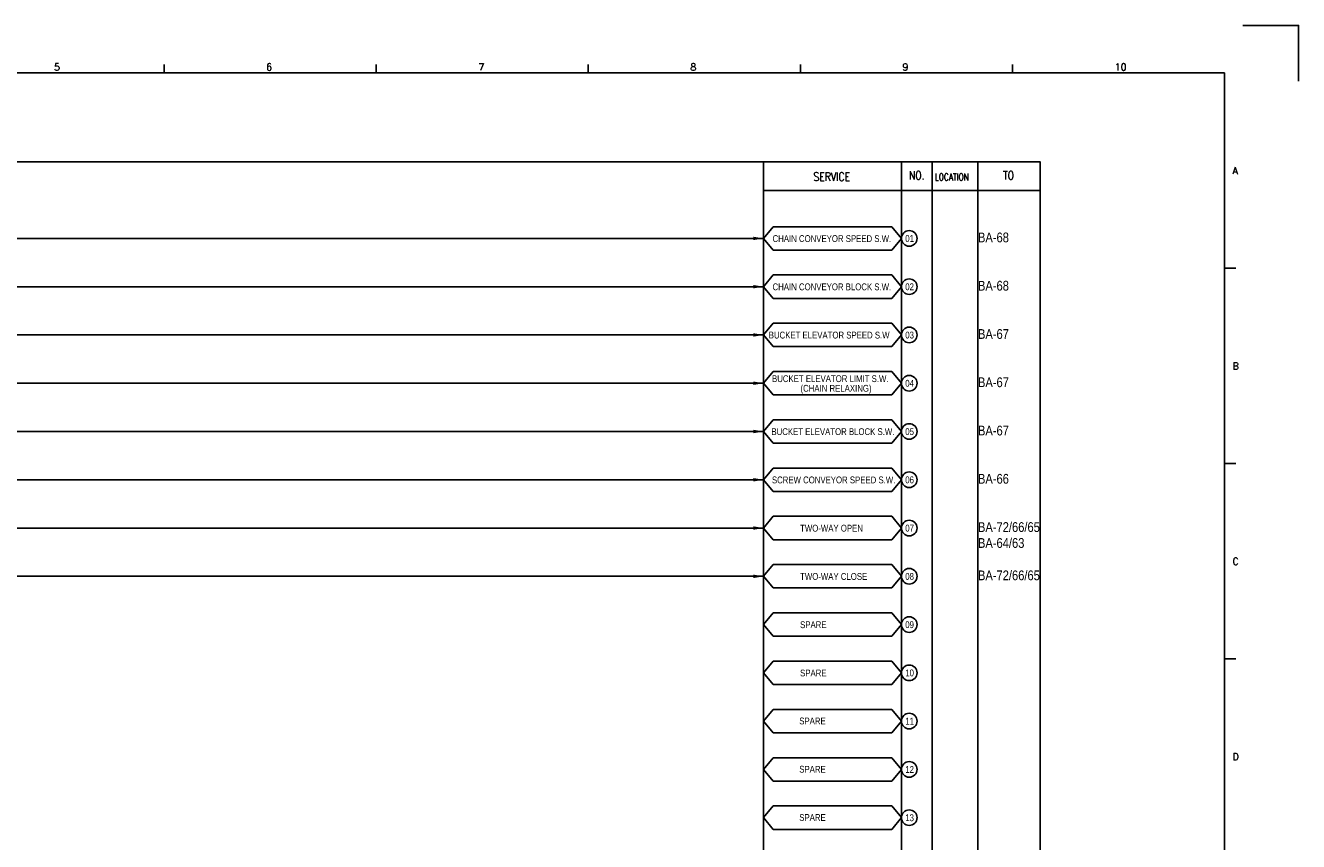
# Model space of a CAD drawing. Extents: x 2782 to 3748, y -630 to 52.
# Tile 3 of 3: x 3224 to 3748, y -284 to 52. Entities that reach past the tile are written whole.
import ezdxf
from ezdxf.enums import TextEntityAlignment as Align
from ezdxf.lldxf.tags import DXFTag

# ---------------------------------------------------------------- set-up
doc = ezdxf.new("R2010")
doc.units = 0
doc.header["$MEASUREMENT"] = 0
for name, color, linetype in [('CON', 4, 'Continuous'), ('HID', 2, 'HIDDEN'), ('圖框CON', 4, 'Continuous'), ('框線', 6, 'Continuous')]:
    doc.layers.add(name, color=color, linetype=linetype)
doc.styles.add('DAYUKP', font='complex', dxfattribs={"bigfont": 'DAYUKP.SHX'})
doc.styles.add('ROMANS', font='romans', dxfattribs={"width": 0.8})
doc.styles.add('style3', font='ARIALN.TTF')
tags = doc.linetypes.add('HIDDEN', pattern=[4, 1.5, -1, 1.5]).pattern_tags.tags
tags[8:9] = [DXFTag(74, 4), DXFTag(75, 0), DXFTag(340, '0'), DXFTag(46, 1.0), DXFTag(50, 0.0), DXFTag(44, 0.0), DXFTag(45, 0.0)]
tags[6:7] = [DXFTag(74, 4), DXFTag(75, 0), DXFTag(340, '0'), DXFTag(46, 1.0), DXFTag(50, 0.0), DXFTag(44, 0.0), DXFTag(45, 0.0)]
tags[4:5] = [DXFTag(74, 4), DXFTag(75, 0), DXFTag(340, '0'), DXFTag(46, 1.0), DXFTag(50, 0.0), DXFTag(44, 0.0), DXFTag(45, 0.0)]

# ---------------------------------------------------------------- blocks, each defined once
blk = doc.blocks.new('LEADER')
at = {"layer": 'CON'}
blk.add_solid([(0.85, -0.57), (0.85, -1.57), (3.85, -1.07)], dxfattribs=at)
blk = doc.blocks.new('1')
at = {"layer": 'Defpoints'}
blk.add_lwpolyline([(2189, 689.33), (2211.97, 689.33), (2211.97, 666.36)], dxfattribs=at)
at = {"layer": '圖框CON'}
for p, q in [((1745.08, 669.85), (1745.08, 673.29)), ((1832.37, 669.85), (1832.37, 673.29)), ((1919.66, 669.85), (1919.66, 673.29)), ((2006.95, 669.85), (2006.95, 673.29)), ((2094.24, 669.85), (2094.24, 673.29)), ((2186.14, 589.41), (2181.53, 589.41)), ((2186.14, 509.01), (2181.53, 509.01)), ((2186.14, 428.61), (2181.53, 428.61))]:
    blk.add_line(p, q, dxfattribs=at)
at = {"layer": '框線'}
for p, q in [((2181.53, 669.81), (1308.62, 669.81)), ((2181.53, 26.6), (2181.53, 669.81))]:
    blk.add_line(p, q, dxfattribs=at)
at = {"style": 'DAYUKP'}
for s, height, p in [('5', 2.87, (1699.8, 670.78)), ('6', 2.87, (1787.1, 670.78)), ('7', 2.87, (1874.39, 670.78)), ('8', 2.87, (1961.68, 670.78)), ('9', 2.87, (2048.97, 670.78)), ('10', 2.871, (2136.26, 670.78))]:
    blk.add_text(s, height=height, dxfattribs=at).set_placement(p)
for s, p in [('A', (2184.79, 629.6)), ('B', (2184.79, 549.2)), ('C', (2184.79, 468.8)), ('D', (2184.79, 388.39))]:
    blk.add_text(s, height=2.87, dxfattribs=at).set_placement(p, align=Align.MIDDLE_LEFT)

msp = doc.modelspace()

# ---------------------------------------------------------------- linework, layer by layer
at = {"layer": 'CON', "color": 6}
for p, q in [((3527.88, -35.87), (3531.78, -31.05)), ((3580.68, -31.05), (3531.78, -31.05)), ((3584.58, -35.87), (3580.68, -31.05)), ((3527.88, -35.87), (3531.78, -40.69)), ((3584.58, -35.87), (3580.68, -40.69)), ((3531.78, -40.69), (3580.68, -40.69)), ((3527.88, -55.74), (3531.78, -50.92)), ((3580.68, -50.92), (3531.78, -50.92)), ((3584.58, -55.74), (3580.68, -50.92)), ((3527.88, -55.74), (3531.78, -60.55)), ((3584.58, -55.74), (3580.68, -60.55)), ((3531.78, -60.55), (3580.68, -60.55)), ((3527.88, -75.61), (3531.78, -70.79)), ((3580.68, -70.79), (3531.78, -70.79)), ((3584.58, -75.61), (3580.68, -70.79)), ((3527.88, -75.61), (3531.78, -80.42)), ((3584.58, -75.61), (3580.68, -80.42)), ((3531.78, -80.42), (3580.68, -80.42)), ((3527.88, -95.47), (3531.78, -90.66)), ((3580.68, -90.66), (3531.78, -90.66)), ((3584.58, -95.47), (3580.68, -90.66)), ((3527.88, -95.47), (3531.78, -100.29)), ((3584.58, -95.47), (3580.68, -100.29)), ((3531.78, -100.29), (3580.68, -100.29)), ((3527.88, -115.34), (3531.78, -110.53)), ((3580.68, -110.53), (3531.78, -110.53)), ((3584.58, -115.34), (3580.68, -110.53)), ((3527.88, -115.34), (3531.78, -120.16)), ((3531.78, -120.16), (3580.68, -120.16)), ((3584.58, -115.34), (3580.68, -120.16)), ((3527.88, -135.21), (3531.78, -130.39)), ((3580.68, -130.39), (3531.78, -130.39)), ((3584.58, -135.21), (3580.68, -130.39)), ((3527.88, -135.21), (3531.78, -140.03)), ((3584.58, -135.21), (3580.68, -140.03)), ((3531.78, -140.03), (3580.68, -140.03)), ((3527.88, -155.08), (3531.78, -150.26)), ((3580.68, -150.26), (3531.78, -150.26)), ((3584.58, -155.08), (3580.68, -150.26)), ((3527.88, -155.08), (3531.78, -159.89)), ((3584.58, -155.08), (3580.68, -159.89)), ((3531.78, -159.89), (3580.68, -159.89)), ((3527.88, -174.95), (3531.78, -170.13)), ((3580.68, -170.13), (3531.78, -170.13)), ((3584.58, -174.95), (3580.68, -170.13)), ((3527.88, -174.95), (3531.78, -179.76)), ((3584.58, -174.95), (3580.68, -179.76)), ((3531.78, -179.76), (3580.68, -179.76)), ((3527.88, -194.81), (3531.78, -190)), ((3580.68, -190), (3531.78, -190)), ((3584.58, -194.81), (3580.68, -190)), ((3527.88, -194.81), (3531.78, -199.63)), ((3584.58, -194.81), (3580.68, -199.63)), ((3531.78, -199.63), (3580.68, -199.63)), ((3527.88, -214.68), (3531.78, -209.87)), ((3527.88, -214.68), (3531.78, -219.5)), ((3580.68, -209.87), (3531.78, -209.87)), ((3584.58, -214.68), (3580.68, -209.87)), ((3584.58, -214.68), (3580.68, -219.5)), ((3531.78, -219.5), (3580.68, -219.5)), ((3527.88, -234.55), (3531.78, -229.73)), ((3580.68, -229.73), (3531.78, -229.73)), ((3584.58, -234.55), (3580.68, -229.73)), ((3527.88, -234.55), (3531.78, -239.37)), ((3584.58, -234.55), (3580.68, -239.37)), ((3531.78, -239.37), (3580.68, -239.37)), ((3527.88, -254.42), (3531.78, -249.6)), ((3580.68, -249.6), (3531.78, -249.6)), ((3584.58, -254.42), (3580.68, -249.6)), ((3527.88, -254.42), (3531.78, -259.24)), ((3584.58, -254.42), (3580.68, -259.24)), ((3531.78, -259.24), (3580.68, -259.24)), ((3527.88, -274.29), (3531.78, -269.47)), ((3580.68, -269.47), (3531.78, -269.47)), ((3584.58, -274.29), (3580.68, -269.47)), ((3527.88, -274.29), (3531.78, -279.1)), ((3584.58, -274.29), (3580.68, -279.1)), ((3531.78, -279.1), (3580.68, -279.1))]:
    msp.add_line(p, q, dxfattribs=at)
at = {"layer": 'CON'}
for p, q in [((3082.68, -35.87), (3527.88, -35.87)), ((3082.68, -55.74), (3527.88, -55.74)), ((3082.68, -75.61), (3527.88, -75.61)), ((3082.68, -95.47), (3527.88, -95.47)), ((3082.68, -115.34), (3527.88, -115.34)), ((3082.68, -135.21), (3527.88, -135.21)), ((3082.68, -155.08), (3527.88, -155.08)), ((3082.68, -174.95), (3527.88, -174.95))]:
    msp.add_line(p, q, dxfattribs=at)
msp.add_lwpolyline([(2927.63, -4.32), (3641.63, -4.32), (3641.63, -504.12), (2927.63, -504.12)], close=True, dxfattribs=at)
for centre in [(3587.79, -35.87), (3587.79, -55.74), (3587.79, -75.61), (3587.79, -95.47), (3587.79, -115.34), (3587.79, -135.21), (3587.79, -155.08), (3587.79, -174.95), (3587.79, -194.81), (3587.79, -214.68), (3587.79, -234.55), (3587.79, -254.42), (3587.79, -274.29)]:
    msp.add_circle(centre, 3.21, dxfattribs=at)
at = {"layer": 'HID'}
for p, q in [((3527.88, -4.32), (3527.88, -504.12)), ((3584.58, -4.32), (3584.58, -504.12)), ((3597.18, -4.32), (3597.18, -504.12)), ((3616.08, -4.32), (3616.08, -504.12)), ((3527.88, -16.22), (3641.63, -16.22))]:
    msp.add_line(p, q, dxfattribs=at)

# ---------------------------------------------------------------- block references
msp.add_blockref('1', (1536.04, -637.56))
at = {"layer": 'CON', "xscale": 1.400000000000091, "yscale": 1.400000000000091, "zscale": 1.400000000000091}
for p in [(3522.49, -34.38), (3522.49, -54.25), (3522.49, -74.11), (3522.49, -93.98), (3522.49, -113.85), (3522.49, -133.72), (3522.49, -153.59), (3522.49, -173.46)]:
    msp.add_blockref('LEADER', p, dxfattribs=at)

# ---------------------------------------------------------------- texts
at = {"layer": 'CON', "style": 'ROMANS', "width": 0.8}
for s, p in [('SERVICE', (3555.91, -10.45)), ('NO.', (3590.88, -9.92)), ('TO', (3628.68, -9.92))]:
    msp.add_text(s, height=3.5, dxfattribs=at).set_placement(p, align=Align.MIDDLE)
msp.add_text('LOCATION', height=2.8, dxfattribs=at).set_placement((3598.31, -12.82), align=Align.BOTTOM_LEFT)
at = {"layer": 'CON', "style": 'style3'}
for s, p in [('CHAIN CONVEYOR SPEED S.W.', (3531.55, -38.18)), ('01', (3586.16, -38.15)), ('CHAIN CONVEYOR BLOCK S.W.', (3531.55, -58.05)), ('02', (3586.16, -58.02)), (' BUCKET ELEVATOR SPEED S.W', (3529.09, -77.91)), ('03', (3586.16, -77.89)), (' BUCKET ELEVATOR LIMIT S.W.', (3530.44, -95.85)), ('04', (3586.16, -97.75)), ('(CHAIN RELAXING)', (3543.05, -99.81)), ('BUCKET ELEVATOR BLOCK S.W.', (3531.08, -117.65)), ('05', (3586.16, -117.62)), ('SCREW CONVEYOR SPEED S.W.', (3531.29, -137.52)), ('06', (3586.16, -137.49)), ('TWO-WAY OPEN', (3542.89, -157.39)), ('07', (3586.16, -157.36)), ('TWO-WAY CLOSE', (3542.89, -177.25)), ('08', (3586.16, -177.23)), ('SPARE', (3542.89, -197.12)), ('09', (3586.16, -197.1)), ('SPARE', (3542.89, -216.99)), ('10', (3586.16, -216.96)), ('SPARE', (3542.54, -236.73)), ('11', (3586.16, -236.83)), ('SPARE', (3542.54, -256.6)), ('12', (3586.16, -256.7)), ('SPARE', (3542.54, -276.47)), ('13', (3586.16, -276.57))]:
    msp.add_text(s, height=2.8, dxfattribs=at).set_placement(p, align=Align.BOTTOM_LEFT)
for s, p in [('BA-68', (3616.08, -37.48)), ('BA-68', (3616.08, -57.35)), ('BA-67', (3616.08, -77.22)), ('BA-67', (3616.08, -97.09)), ('BA-67', (3616.08, -116.96)), ('BA-66', (3616.08, -136.82)), ('BA-72/66/65', (3616.08, -156.69)), ('BA-64/63', (3616.08, -163.24)), ('BA-72/66/65', (3616.08, -176.56))]:
    msp.add_text(s, height=4, dxfattribs=at).set_placement(p)

doc.saveas('drawing.dxf')
